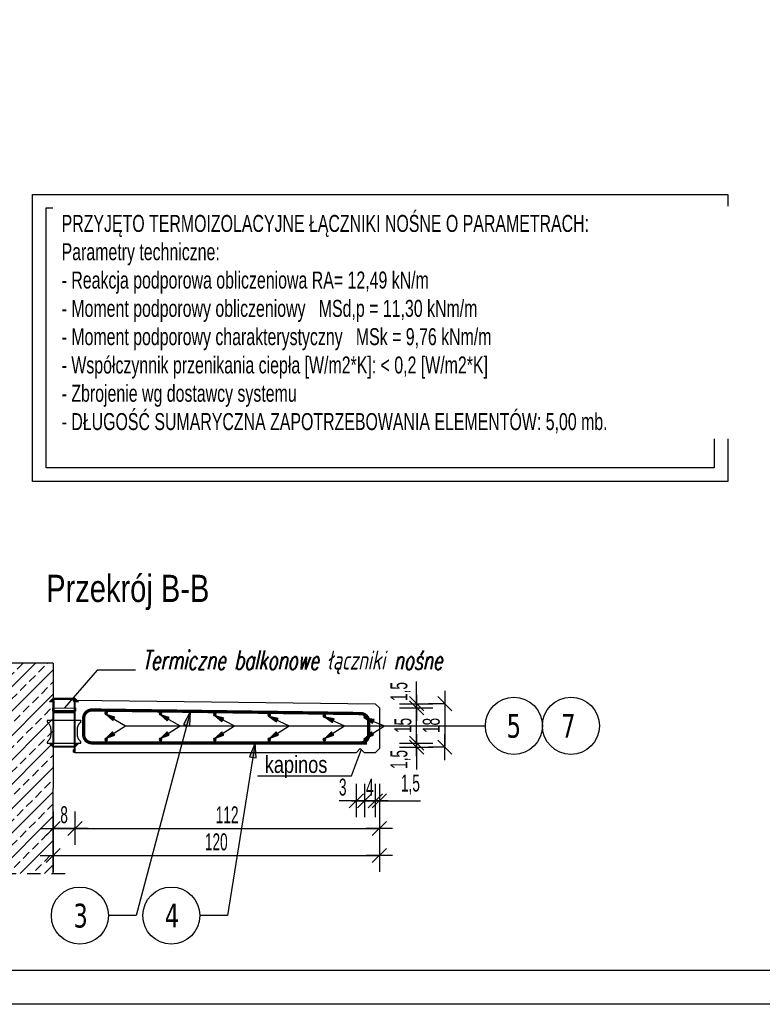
# Model space of a CAD drawing. Header units: millimetres. Extents: x 4862 to 12592, y -1539 to -726.
# Tile 37 of 40: x 12000 to 12274, y -1539 to -1176. Entities that reach past the tile are written whole.
import ezdxf
from ezdxf.enums import TextEntityAlignment as Align

# ---------------------------------------------------------------- set-up
doc = ezdxf.new("R2010")
doc.units = ezdxf.units.MM
doc.header["$LTSCALE"] = 25
doc.linetypes.add('MP', pattern=[0.36, 0.2, -0.16])
for name, color, linetype in [('BA_ram', 2, 'Continuous'), ('BA_txg', 3, 'Continuous'), ('BA_txs', 2, 'Continuous'), ('BA_wic', 1, 'Continuous'), ('BA_wis', 2, 'Continuous'), ('BA_wym', 1, 'Continuous'), ('BZ_odn', 1, 'Continuous'), ('BZ_opi2', 4, 'Continuous'), ('BZ_opi4', 53, 'Continuous'), ('BZ_P_prz', 4, 'Continuous'), ('BZ_P_wid', 3, 'Continuous'), ('BZ_pom', 6, 'Continuous'), ('BZ_txs', 2, 'Continuous'), ('BZ_wym', 1, 'Continuous'), ('K-CIENKIE', 8, 'Continuous'), ('K-ZARYS', 2, 'Continuous'), ('ZBROJA_NIEZLICZAC', 140, 'Continuous')]:
    doc.layers.add(name, color=color, linetype=linetype)
doc.styles.add('BIKTBG', font='tahoma.ttf', dxfattribs={"width": 0.85})
doc.styles.add('BIKTG', font='bikromsw.shx', dxfattribs={"width": 0.8})
doc.styles.add('BIKTS', font='bikromsw.shx', dxfattribs={"width": 0.8})
doc.styles.add('BIKWYM', font='bikromsw.shx', dxfattribs={"width": 0.6})
doc.styles.add('STYL_ZBROJA', font='romanszb.shx', dxfattribs={"width": 0.65, "oblique": 12})
doc.dimstyles.new('BA_KR_25_cm', dxfattribs={"dimscale": 0.25, "dimtxt": 25, "dimasz": 1.666667, "dimexe": 24, "dimexo": 0, "dimgap": 0, "dimtad": 0, "dimdec": 1, "dimrnd": 0.5, "dimzin": 9, "dimdsep": 46, "dimtxsty": 'BIKWYM', "dimblk": 'WYM-KR', "dimcen": 0, "dimdle": 20, "dimclrd": 256, "dimclre": 256, "dimclrt": 2, "dimadec": 0, "dimazin": 0, "dimtfac": 0.033333, "dimtdec": 1, "dimtmove": 0, "dimatfit": 3, "dimldrblk": 'WYM-KR', "dimfxl": 25, "dimfxlon": 1, "dimtvp": 0.8, "dimtolj": 1, "dimarcsym": 0})
doc.dimstyles.new('BA_ST_25_cm', dxfattribs={"dimscale": 0.25, "dimtxt": 25, "dimasz": 1.666667, "dimexe": 24, "dimexo": 0, "dimgap": 0, "dimtad": 0, "dimdec": 1, "dimrnd": 0.5, "dimdsep": 46, "dimtxsty": 'BIKWYM', "dimblk": 'WYM-ST', "dimcen": 0, "dimdle": 20, "dimclrd": 256, "dimclre": 256, "dimclrt": 7, "dimadec": 0, "dimazin": 0, "dimtfac": 0.033333, "dimtdec": 1, "dimtix": 1, "dimtmove": 2, "dimatfit": 3, "dimldrblk": 'WYM-ST', "dimfxl": 1, "dimtvp": 0.8, "dimtolj": 1, "dimtzin": 0, "dimarcsym": 0})
doc.dimstyles.new('BZ_ST_25_cm', dxfattribs={"dimscale": 0.25, "dimtxt": 25, "dimasz": 1.666667, "dimexe": 24, "dimexo": 0, "dimgap": 0, "dimtad": 0, "dimdec": 1, "dimrnd": 0.5, "dimdsep": 46, "dimtxsty": 'BIKWYM', "dimblk": 'WYM-ST', "dimcen": 0, "dimdle": 20, "dimclrd": 256, "dimclre": 256, "dimclrt": 7, "dimadec": 0, "dimazin": 0, "dimtfac": 0.033333, "dimtdec": 1, "dimtix": 1, "dimtmove": 2, "dimatfit": 3, "dimldrblk": 'WYM-ST', "dimfxl": 1, "dimtvp": 0.8, "dimtolj": 1, "dimtzin": 0, "dimarcsym": 0})

# ---------------------------------------------------------------- blocks, each defined once
blk = doc.blocks.new('WYM-KR')
at = {"linetype": 'ByBlock'}
blk.add_line((11.52, 0), (-11.52, 0), dxfattribs=at)
at = {"color": 7, "linetype": 'ByBlock'}
blk.add_line((6.24, 6.24), (-6.24, -6.24), dxfattribs=at)
blk = doc.blocks.new('*D133')
at = {"layer": 'BA_wym', "lineweight": -2}
for p, q in [((12131.31, -1458.34), (12131.31, -1469.67)), ((12132.81, -1457.42), (12132.81, -1469.67)), ((12130.89, -1463.67), (12130.48, -1463.67)), ((12131.31, -1463.67), (12132.81, -1463.67)), ((12133.23, -1463.67), (12147.9, -1463.67))]:
    blk.add_line(p, q, dxfattribs=at)
at = {"layer": 'Defpoints', "color": 0}
for p in [(12132.81, -1444.48), (12131.31, -1458.34), (12132.81, -1463.67)]:
    blk.add_point(p, dxfattribs=at)
at = {"layer": 'BA_wym', "lineweight": -2, "xscale": 0.4166666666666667, "yscale": 0.4166666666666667, "zscale": 0.4166666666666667}
blk.add_blockref('WYM-KR', (12131.31, -1463.67), dxfattribs=at)
at = {"layer": 'BA_wym', "lineweight": -2, "xscale": 0.4166666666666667, "yscale": 0.4166666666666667, "zscale": 0.4166666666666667, "rotation": 180}
blk.add_blockref('WYM-KR', (12132.81, -1463.67), dxfattribs=at)
at = {"layer": 'BA_wym', "color": 2, "insert": (12144.24, -1457.72), "char_height": 6.25, "attachment_point": 5, "style": 'BIKWYM'}
blk.add_mtext('\\A1;1,5', dxfattribs=at)
blk = doc.blocks.new('*D134')
at = {"layer": 'BA_wym', "lineweight": -2}
for p, q in [((12127.31, -1457.42), (12127.31, -1469.67)), ((12131.31, -1457.42), (12131.31, -1469.67)), ((12127.73, -1463.67), (12130.89, -1463.67))]:
    blk.add_line(p, q, dxfattribs=at)
at = {"layer": 'Defpoints', "color": 0}
for p in [(12131.31, -1445.97), (12127.31, -1455.7), (12131.31, -1463.67)]:
    blk.add_point(p, dxfattribs=at)
at = {"layer": 'BA_wym', "lineweight": -2, "xscale": 0.4166666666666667, "yscale": 0.4166666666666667, "zscale": 0.4166666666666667, "rotation": 180}
blk.add_blockref('WYM-KR', (12127.31, -1463.67), dxfattribs=at)
at = {"layer": 'BA_wym', "lineweight": -2, "xscale": 0.4166666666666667, "yscale": 0.4166666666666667, "zscale": 0.4166666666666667}
blk.add_blockref('WYM-KR', (12131.31, -1463.67), dxfattribs=at)
at = {"layer": 'BA_wym', "color": 2, "insert": (12129.31, -1458.67), "char_height": 6.25, "attachment_point": 5, "style": 'BIKWYM'}
blk.add_mtext('\\A1;4', dxfattribs=at)
blk = doc.blocks.new('*D135')
at = {"layer": 'BA_wym', "lineweight": -2}
for p, q in [((12124.33, -1457.42), (12124.33, -1469.67)), ((12127.31, -1457.42), (12127.31, -1469.67)), ((12123.92, -1463.67), (12118.08, -1463.67)), ((12124.33, -1463.67), (12127.31, -1463.67)), ((12127.73, -1463.67), (12128.14, -1463.67))]:
    blk.add_line(p, q, dxfattribs=at)
at = {"layer": 'Defpoints', "color": 0}
for p in [(12127.31, -1445.97), (12124.33, -1455.7), (12127.31, -1463.67)]:
    blk.add_point(p, dxfattribs=at)
at = {"layer": 'BA_wym', "lineweight": -2, "xscale": 0.4166666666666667, "yscale": 0.4166666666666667, "zscale": 0.4166666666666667}
blk.add_blockref('WYM-KR', (12124.33, -1463.67), dxfattribs=at)
at = {"layer": 'BA_wym', "lineweight": -2, "xscale": 0.4166666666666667, "yscale": 0.4166666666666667, "zscale": 0.4166666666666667, "rotation": 180}
blk.add_blockref('WYM-KR', (12127.31, -1463.67), dxfattribs=at)
at = {"layer": 'BA_wym', "color": 2, "insert": (12119.33, -1458.67), "char_height": 6.25, "attachment_point": 5, "style": 'BIKWYM'}
blk.add_mtext('\\A1;3', dxfattribs=at)
blk = doc.blocks.new('PRET3')
blk.add_hatch(color=0).paths.add_polyline_path([(0.5, 0, 1), (-0.5, 0, 1)])
at = {"color": 0}
blk.add_circle((0, 0), 0.5, dxfattribs=at)
blk = doc.blocks.new('2')
at = {"layer": 'BA_txs'}
for points in [[(414.82, 515.22), (413.47, 516.57), (405.47, 516.57), (404.12, 515.22), (405.47, 515.22), (405.47, 499.92), (404.12, 499.92), (405.47, 498.57), (413.47, 498.57), (414.82, 499.92), (413.47, 499.92), (413.47, 515.22), (414.82, 515.22)], [(414.2, 515.47), (413.35, 516.32), (405.6, 516.32), (404.75, 515.47), (405.67, 515.47), (405.67, 499.67), (404.75, 499.67), (405.6, 498.82), (413.35, 498.82), (414.2, 499.67), (413.27, 499.67), (413.27, 511.37), (405.67, 511.37)], [(414.2, 515.47), (413.27, 515.47), (413.27, 511.77), (405.67, 511.77)], [(405.67, 512.99), (405.47, 512.99), (405.47, 513.07), (405.27, 513.07), (405.27, 511.87), (405.47, 511.87), (405.47, 511.94), (413.47, 511.94), (413.47, 511.87), (413.67, 511.87), (413.67, 513.07), (413.47, 513.07), (413.47, 512.99), (413.27, 512.99), (405.47, 513.03)], [(405.47, 511.57), (413.47, 511.57)], [(403.29, 508.37), (415.65, 508.37), (415.65, 507.97), (415.64, 507.9), (415.61, 507.81), (415.59, 507.77), (415.57, 507.74), (415.54, 507.71), (415.52, 507.7), (415.53, 507.7), (415.42, 507.61), (415.42, 507.61), (415.37, 507.56), (415.32, 507.52), (415.27, 507.47), (415.18, 507.37), (415.14, 507.32), (415.09, 507.26), (414.97, 507.1), (414.97, 507.1), (414.93, 507.05), (414.97, 507.1), (414.82, 506.87), (414.76, 506.75), (414.67, 506.57), (414.59, 506.38), (414.53, 506.19), (414.51, 506.12), (414.47, 505.99), (414.44, 505.79), (414.42, 505.66), (414.41, 505.52), (414.4, 505.39), (414.4, 505.32), (414.4, 505.19), (414.4, 505.01), (414.4, 504.94), (414.4, 504.81), (414.4, 503.75), (414.4, 502.98), (414.43, 502.71), (414.46, 502.51), (414.49, 502.38), (414.5, 502.35), (414.5, 502.32), (414.51, 502.29), (414.52, 502.28), (414.57, 502.12), (414.61, 501.99), (414.64, 501.93), (414.67, 501.86), (414.76, 501.68), (414.93, 501.39), (415.01, 501.28), (415.14, 501.12), (415.27, 500.97), (415.37, 500.87), (415.47, 500.78), (415.6, 500.66), (415.62, 500.6), (415.65, 500.51), (415.65, 500.47), (415.65, 500.27), (415.65, 500.07), (403.29, 500.07), (403.29, 500.07), (403.29, 500.27), (403.29, 500.27), (403.29, 500.47), (403.3, 500.55), (403.33, 500.62), (403.36, 500.67), (403.41, 500.73), (403.47, 500.78), (403.52, 500.83), (403.67, 500.97), (403.85, 501.17), (403.97, 501.33), (404.05, 501.45), (404.12, 501.56), (404.19, 501.68), (404.25, 501.8), (404.33, 501.99), (404.42, 502.25), (404.5, 502.58), (404.51, 502.64), (404.52, 502.78), (404.54, 502.98), (404.54, 503.12), (404.54, 503.12), (404.54, 503.47), (404.54, 503.47), (404.54, 503.75), (404.54, 503.75), (404.54, 503.98), (404.54, 505.32), (404.54, 505.52), (404.52, 505.72), (404.5, 505.86), (404.45, 506.06), (404.42, 506.19), (404.4, 506.25), (404.35, 506.38), (404.3, 506.51), (404.31, 506.51), (404.28, 506.57), (404.22, 506.69), (404.19, 506.75), (404.15, 506.81), (404.05, 506.99), (404.01, 507.05), (403.93, 507.16), (403.85, 507.26), (403.76, 507.37), (403.72, 507.42), (403.62, 507.52), (403.47, 507.65), (403.4, 507.72), (403.34, 507.78), (403.31, 507.85), (403.29, 507.93), (403.29, 507.97), (403.29, 508.17), (403.29, 508.17), (403.29, 508.37), (403.29, 508.27), (403.29, 508.37)]]:
    blk.add_lwpolyline(points, dxfattribs=at)
blk = doc.blocks.new('bik_BlkOpPretU', base_point=(114298.79, 63495.37))
at = {"layer": 'BZ_opi2', "style": 'BIKTBG', "width": 0.8}
blk.add_attdef('NUMER', text='', height=26.25, dxfattribs=at).set_placement((114438.86, 63495.37), align=Align.MIDDLE_CENTER)
at = {"layer": 'BZ_opi4', "style": 'BIKTS', "width": 0.8}
for tag, p in [('SZTUK', (114308.17, 63502.87)), ('PRZEDR_FI', (114363.88, 63502.87)), ('PRZEKROJ', (114375.31, 63502.87)), ('UWAGA', (114313.79, 63469.12))]:
    blk.add_attdef(tag, p, '', height=18.75, dxfattribs=at)
at = {"layer": 'BZ_pom', "width": 0.8}
for tag, p, height, style in [('POZYCJA', (114407.36, 63532.87), 26.25, 'BIKTBG'), ('GATUNEK', (114451.86, 63532.87), 18.75, 'BIKTS'), ('METODA_L', (114498.79, 63495.37), 18.75, 'BIKTS')]:
    blk.add_attdef(tag, p, '', height=height, dxfattribs=dict(at, style=style))
at = {"layer": 'BZ_wym', "width": 0.8}
for tag, p, height, style, flags in [('PRZEDR_L', (114313.79, 63440.99), 18.75, 'BIKTS', 1), ('DLUGOSC', (114313.79, 63412.87), 18.75, 'BIKTS', 1), ('TYP_PRETA', (114313.79, 63384.74), 18.75, 'BIKTS', 3), ('PRZEDR_NR', (114313.79, 63356.62), 26.25, 'BIKTBG', 1), ('PRZEDR_SZT', (114313.79, 63328.49), 18.75, 'BIKTS', 1), ('EURO_KOD', (114313.79, 63300.37), 18.75, 'BIKTS', 3), ('EURO_KOD_SEGMENTY', (114354.51, 63300.37), 18.75, 'BIKTS', 3), ('HAK_1', (114313.79, 63272.24), 18.75, 'BIKTS', 3), ('HAK_2', (114313.79, 63244.12), 18.75, 'BIKTS', 3), ('ID', (114313.79, 63215.99), 18.75, 'BIKTS', 3), ('ID_C', (114313.79, 63187.87), 18.75, 'BIKTS', 3), ('b_atr_0', (114313.79, 63159.74), 18.75, 'BIKTS', 3)]:
    blk.add_attdef(tag, p, '', height=height, dxfattribs=dict(at, style=style, flags=flags))
blk = doc.blocks.new('WYM-ST')
blk.add_hatch(color=256).paths.add_polyline_path([(-13, 2.88), (0, 0), (-13, -2.88)])
blk.add_lwpolyline([(0, 0), (-13, 2.88), (-13, -2.88), (0, 0)])
blk = doc.blocks.new('*D136')
at = {"layer": 'BA_wym', "lineweight": -2}
for p, q in [((12146.52, -1442.06), (12146.52, -1441.64)), ((12140.27, -1442.48), (12152.52, -1442.48)), ((12140.27, -1443.97), (12152.52, -1443.97)), ((12146.52, -1442.48), (12146.52, -1443.97)), ((12146.52, -1444.38), (12146.52, -1452.12))]:
    blk.add_line(p, q, dxfattribs=at)
at = {"layer": 'Defpoints', "color": 0}
for p in [(12136.52, -1442.48), (12136.52, -1443.97), (12146.52, -1443.97)]:
    blk.add_point(p, dxfattribs=at)
at = {"layer": 'BA_wym', "lineweight": -2, "xscale": 0.4166666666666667, "yscale": 0.4166666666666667, "zscale": 0.4166666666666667}
for p, rotation in [((12146.52, -1442.48), 270), ((12146.52, -1443.97), 90)]:
    blk.add_blockref('WYM-KR', p, dxfattribs=dict(at, rotation=rotation))
at = {"layer": 'BA_wym', "color": 2, "insert": (12140.57, -1448.46), "char_height": 6.25, "attachment_point": 5, "rotation": 90, "style": 'BIKWYM'}
blk.add_mtext('\\A1;1,5', dxfattribs=at)
blk = doc.blocks.new('*D137')
at = {"layer": 'BA_wym', "lineweight": -2}
for p, q in [((12146.52, -1427.53), (12146.52, -1419.79)), ((12140.27, -1427.95), (12152.52, -1427.95)), ((12140.27, -1429.45), (12152.52, -1429.45)), ((12146.52, -1429.45), (12146.52, -1427.95)), ((12146.52, -1429.86), (12146.52, -1430.28))]:
    blk.add_line(p, q, dxfattribs=at)
at = {"layer": 'Defpoints', "color": 0}
for p in [(12136.52, -1427.95), (12136.52, -1429.45), (12146.52, -1427.95)]:
    blk.add_point(p, dxfattribs=at)
at = {"layer": 'BA_wym', "lineweight": -2, "xscale": 0.4166666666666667, "yscale": 0.4166666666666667, "zscale": 0.4166666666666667}
for p, rotation in [((12146.52, -1427.95), 270), ((12146.52, -1429.45), 90)]:
    blk.add_blockref('WYM-KR', p, dxfattribs=dict(at, rotation=rotation))
at = {"layer": 'BA_wym', "color": 2, "insert": (12140.57, -1423.45), "char_height": 6.25, "attachment_point": 5, "rotation": 90, "style": 'BIKWYM'}
blk.add_mtext('\\A1;1,5', dxfattribs=at)
blk = doc.blocks.new('*D138')
at = {"layer": 'BA_wym', "lineweight": -2}
for p, q in [((12140.27, -1429.45), (12152.52, -1429.45)), ((12146.52, -1442.06), (12146.52, -1429.86)), ((12140.27, -1442.48), (12152.52, -1442.48))]:
    blk.add_line(p, q, dxfattribs=at)
at = {"layer": 'Defpoints', "color": 0}
for p in [(12136.52, -1429.45), (12146.52, -1429.45), (12136.52, -1442.48)]:
    blk.add_point(p, dxfattribs=at)
at = {"layer": 'BA_wym', "lineweight": -2, "xscale": 0.4166666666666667, "yscale": 0.4166666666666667, "zscale": 0.4166666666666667}
for p, rotation in [((12146.52, -1429.45), 90), ((12146.52, -1442.48), 270)]:
    blk.add_blockref('WYM-KR', p, dxfattribs=dict(at, rotation=rotation))
at = {"layer": 'BA_wym', "color": 2, "insert": (12141.52, -1435.96), "char_height": 6.25, "attachment_point": 5, "rotation": 90, "style": 'BIKWYM'}
blk.add_mtext('\\A1;15', dxfattribs=at)
blk = doc.blocks.new('*D139')
at = {"layer": 'BA_wym', "lineweight": -2}
for p, q in [((12156.94, -1427.95), (12150.94, -1427.95)), ((12156.94, -1428.36), (12156.94, -1443.55)), ((12156.94, -1443.97), (12150.94, -1443.97))]:
    blk.add_line(p, q, dxfattribs=at)
at = {"layer": 'Defpoints', "color": 0}
for p in [(12156.94, -1427.95), (12156.94, -1443.97), (12156.94, -1443.97)]:
    blk.add_point(p, dxfattribs=at)
at = {"layer": 'BA_wym', "lineweight": -2, "xscale": 0.4166666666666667, "yscale": 0.4166666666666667, "zscale": 0.4166666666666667}
for p, rotation in [((12156.94, -1427.95), 90), ((12156.94, -1443.97), 270)]:
    blk.add_blockref('WYM-KR', p, dxfattribs=dict(at, rotation=rotation))
at = {"layer": 'BA_wym', "color": 2, "insert": (12151.94, -1435.96), "char_height": 6.25, "attachment_point": 5, "rotation": 90, "style": 'BIKWYM'}
blk.add_mtext('\\A1;18', dxfattribs=at)
blk = doc.blocks.new('*D140')
at = {"layer": 'BA_wym', "lineweight": -2}
for p, q in [((12012.81, -1477.58), (12012.81, -1489.83)), ((12132.81, -1477.58), (12132.81, -1489.83)), ((12013.23, -1483.83), (12132.39, -1483.83))]:
    blk.add_line(p, q, dxfattribs=at)
at = {"layer": 'Defpoints', "color": 0}
for p in [(12012.81, -1473.84), (12132.81, -1473.83), (12132.81, -1483.83)]:
    blk.add_point(p, dxfattribs=at)
at = {"layer": 'BA_wym', "lineweight": -2, "xscale": 0.4166666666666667, "yscale": 0.4166666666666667, "zscale": 0.4166666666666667, "rotation": 180}
blk.add_blockref('WYM-KR', (12012.81, -1483.83), dxfattribs=at)
at = {"layer": 'BA_wym', "lineweight": -2, "xscale": 0.4166666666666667, "yscale": 0.4166666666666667, "zscale": 0.4166666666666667}
blk.add_blockref('WYM-KR', (12132.81, -1483.83), dxfattribs=at)
at = {"layer": 'BA_wym', "color": 2, "insert": (12072.81, -1478.83), "char_height": 6.25, "attachment_point": 5, "style": 'BIKWYM'}
blk.add_mtext('\\A1;120', dxfattribs=at)
blk = doc.blocks.new('*D141')
at = {"layer": 'BA_wym', "lineweight": -2}
for p, q in [((12012.81, -1467.59), (12012.81, -1479.84)), ((12020.81, -1467.59), (12020.81, -1479.84)), ((12020.39, -1473.84), (12013.23, -1473.84))]:
    blk.add_line(p, q, dxfattribs=at)
at = {"layer": 'Defpoints', "color": 0}
for p in [(12012.81, -1462.18), (12020.81, -1463.84), (12012.81, -1473.84)]:
    blk.add_point(p, dxfattribs=at)
at = {"layer": 'BA_wym', "lineweight": -2, "xscale": 0.4166666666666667, "yscale": 0.4166666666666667, "zscale": 0.4166666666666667, "rotation": 180}
blk.add_blockref('WYM-KR', (12012.81, -1473.84), dxfattribs=at)
at = {"layer": 'BA_wym', "lineweight": -2, "xscale": 0.4166666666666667, "yscale": 0.4166666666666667, "zscale": 0.4166666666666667}
blk.add_blockref('WYM-KR', (12020.81, -1473.84), dxfattribs=at)
at = {"layer": 'BA_wym', "color": 2, "insert": (12016.81, -1468.84), "char_height": 6.25, "attachment_point": 5, "style": 'BIKWYM'}
blk.add_mtext('\\A1;8', dxfattribs=at)
blk = doc.blocks.new('*D142')
at = {"layer": 'BA_wym', "lineweight": -2}
for p, q in [((12020.81, -1467.59), (12020.81, -1479.84)), ((12132.81, -1467.59), (12132.81, -1479.84)), ((12021.23, -1473.84), (12132.39, -1473.84))]:
    blk.add_line(p, q, dxfattribs=at)
at = {"layer": 'Defpoints', "color": 0}
for p in [(12020.81, -1463.84), (12132.81, -1463.84), (12132.81, -1473.84)]:
    blk.add_point(p, dxfattribs=at)
at = {"layer": 'BA_wym', "lineweight": -2, "xscale": 0.4166666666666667, "yscale": 0.4166666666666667, "zscale": 0.4166666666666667, "rotation": 180}
blk.add_blockref('WYM-KR', (12020.81, -1473.84), dxfattribs=at)
at = {"layer": 'BA_wym', "lineweight": -2, "xscale": 0.4166666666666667, "yscale": 0.4166666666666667, "zscale": 0.4166666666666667}
blk.add_blockref('WYM-KR', (12132.81, -1473.84), dxfattribs=at)
at = {"layer": 'BA_wym', "color": 2, "insert": (12076.81, -1468.84), "char_height": 6.25, "attachment_point": 5, "style": 'BIKWYM'}
blk.add_mtext('\\A1;112', dxfattribs=at)

msp = doc.modelspace()

# ---------------------------------------------------------------- hatches: boundary and pattern name
at = {"layer": 'BA_wic'}
h = msp.add_hatch(dxfattribs=at)
h.set_pattern_fill('ANSI33', color=256)
h.set_pattern_definition([(45, (11138.533, -2532.195), (-4.490128, 4.490128), []), (45, (11143.0233, -2532.195), (-4.490128, 4.490128), [3.175, -1.5875])])
h.paths.add_polyline_path([(12012.81, -1432.58), (12012.81, -1434.17), (12012.81, -1441.59), (12012.81, -1490.45), (11936.81, -1490.45), (11936.81, -1432.97), (11936.81, -1412.97), (12012.81, -1412.97)])
h.paths.add_polyline_path([(11992.05, -1438.42), (11996.41, -1435.29), (11993.92, -1436.44)], flags=16)

# ---------------------------------------------------------------- linework, layer by layer
for points in [[(12012.81, -1412.97), (11936.81, -1412.97)], [(12012.81, -1412.97), (12012.81, -1458.97)], [(12087.98, -1454.53), (12122.51, -1454.53), (12126.28, -1444.71)], [(12012.81, -1490.45), (12012.81, -1458.97)]]:
    msp.add_lwpolyline(points, dxfattribs=at)
at = {"layer": 'BA_wic', "linetype": 'MP'}
msp.add_lwpolyline([(11931.17, -1490.45), (12017.82, -1490.45)], dxfattribs=at)
at = {"layer": 'BA_wis', "color": 1}
for points in [[(12005.23, -1240.51), (12261, -1240.51), (12261, -1346.13), (12005.23, -1346.13)], [(12010.2, -1245.48), (12256.03, -1245.48), (12256.03, -1341.16), (12010.2, -1341.16)]]:
    msp.add_lwpolyline(points, close=True, dxfattribs=at)
at = {"layer": 'BZ_odn', "color": 252}
for centre in [(12182.31, -1436.08), (12203.31, -1436.08), (12022.62, -1505.94), (12056.26, -1505.94)]:
    msp.add_circle(centre, 10.5, dxfattribs=at)
at = {"layer": 'BZ_P_wid', "const_width": 1.2}
msp.add_lwpolyline([(12030.61, -1442.37), (12027.01, -1442.37, -0.408964), (12024.01, -1439.37), (12024.01, -1433.27, -0.415602), (12027.01, -1430.26), (12125.91, -1431.57, -0.414214), (12128.91, -1434.57), (12128.91, -1439.37, -0.414214), (12125.91, -1442.37), (12073.87, -1442.37)], format="xyb", dxfattribs=at)
msp.add_lwpolyline([(12128.28, -1442.37), (12027.01, -1442.37)], dxfattribs=at)
at = {"layer": 'K-CIENKIE'}
for points in [[(12020.35, -1426.72), (12020.46, -1426.72), (12020.5, -1426.32), (12020.47, -1426.24), (12020.51, -1426.17), (12020.71, -1426.17), (12020.71, -1426.07, 0.414214), (12020.61, -1425.97), (12015.61, -1425.97), (12012.91, -1425.97, 0.414214), (12012.81, -1426.07), (12012.81, -1426.17), (12013.01, -1426.17), (12013.05, -1426.24), (12013.02, -1426.32), (12013.06, -1426.72), (12013.16, -1426.72), (12013.23, -1426.17), (12015.61, -1426.17), (12020.28, -1426.17)], [(12020.51, -1427.09), (12020.51, -1434.97), (12020.51, -1444.85), (12020.37, -1444.85, 0.355902), (12020.19, -1445.01), (12020.14, -1445.54), (12020.14, -1445.56, -0.065916), (12020.1, -1445.77), (12020.25, -1445.77, 0.074353), (12020.31, -1445.55), (12020.36, -1444.99), (12020.53, -1444.99), (12020.53, -1445.54), (12020.48, -1445.67), (12020.52, -1445.77), (12020.71, -1445.77), (12020.71, -1434.97), (12020.71, -1426.17), (12020.52, -1426.17), (12020.48, -1426.26), (12020.53, -1426.39), (12020.53, -1426.94), (12020.36, -1426.94), (12020.31, -1426.38, 0.074353), (12020.25, -1426.17), (12020.1, -1426.17, -0.065916), (12020.14, -1426.37), (12020.14, -1426.39), (12020.19, -1426.93, 0.355902), (12020.37, -1427.09)]]:
    msp.add_lwpolyline(points, format="xyb", close=True, dxfattribs=at)
at = {"layer": 'K-ZARYS'}
for points in [[(12020.81, -1426.59), (12131.31, -1427.95), (12132.81, -1429.45), (12132.81, -1444.48), (12131.31, -1445.97), (12127.31, -1445.97), (12125.81, -1444.47), (12124.33, -1445.97), (12020.81, -1445.97)], [(12020.81, -1426.59), (12020.81, -1445.97)]]:
    msp.add_lwpolyline(points, dxfattribs=at)
at = {"layer": 'ZBROJA_NIEZLICZAC'}
msp.add_lwpolyline([(12154.18, -1415.64), (12028.93, -1415.64), (12016.91, -1429.52)], dxfattribs=at)

# ---------------------------------------------------------------- block references
ref = msp.add_blockref('bik_BlkOpPretU', (12234.48, -1436.08))
ref.add_attrib('NUMER', '5', dxfattribs={"layer": 'BZ_opi2', "height": 8.75, "style": 'BIKTBG', "width": 0.8}).set_placement((12182.31, -1436.08), align=Align.MIDDLE_CENTER)
ref = msp.add_blockref('bik_BlkOpPretU', (12252.48, -1436.08))
ref.add_attrib('NUMER', '7', dxfattribs={"layer": 'BZ_opi2', "height": 8.75, "style": 'BIKTBG', "width": 0.8}).set_placement((12202.37, -1436.08), align=Align.MIDDLE_CENTER)
ref = msp.add_blockref('bik_BlkOpPretU', (11985.72, -1505.94))
ref.add_attrib('NUMER', '3', dxfattribs={"layer": 'BZ_opi2', "height": 8.75, "style": 'BIKTBG', "width": 0.8}).set_placement((12022.89, -1505.94), align=Align.MIDDLE_CENTER)
ref = msp.add_blockref('bik_BlkOpPretU', (12019.37, -1505.94))
ref.add_attrib('NUMER', '4', dxfattribs={"layer": 'BZ_opi2', "height": 8.75, "style": 'BIKTBG', "width": 0.8}).set_placement((12056.53, -1505.94), align=Align.MIDDLE_CENTER)
at = {"layer": 'BA_txs', "xscale": -1}
msp.add_blockref('2', (12426.28, -1942.53), dxfattribs=at)
at = {"layer": 'BZ_P_prz', "xscale": -1}
for p in [(12032.28, -1431.39), (12052.28, -1431.57), (12072.28, -1431.88), (12092.28, -1432.12), (12112.57, -1432.48), (12127.57, -1432.78), (12032.28, -1441.16), (12052.28, -1441.16), (12072.28, -1441.16), (12092.28, -1441.16), (12112.57, -1441.16), (12127.57, -1441.16)]:
    msp.add_blockref('PRET3', p, dxfattribs=at)

# ---------------------------------------------------------------- texts
at = {"layer": 'BA_txg', "style": 'BIKTG', "width": 0.8}
msp.add_text('Przekrój B-B', height=10, dxfattribs=at).set_placement((12040.24, -1385.49), align=Align.MIDDLE_CENTER)
at = {"layer": 'BZ_txs', "insert": (12090.64, -1447.18), "char_height": 6.25, "width": 209.1355, "attachment_point": 1, "style": 'BIKTS'}
msp.add_mtext('kapinos', dxfattribs=at)

# ---------------------------------------------------------------- dimensions: what is measured, and where the dimension line sits
at = {"layer": 'BA_wym'}
for base, p1, p2, angle, text, override, picture, middle in [((12156.94, -1443.97), (12156.94, -1427.95), (12156.94, -1443.97), 90, '18', {"dimtxsty": 'BIKWYM', "dimblk": 'WYM-KR', "dimatfit": 1}, '*D139', (12151.94, -1435.96)), ((12146.52, -1429.45), (12136.52, -1442.48), (12136.52, -1429.45), 90, '15', {"dimtxsty": 'BIKWYM', "dimblk": 'WYM-KR', "dimatfit": 1}, '*D138', (12141.52, -1435.96)), ((12146.52, -1443.97), (12136.52, -1442.48), (12136.52, -1443.97), 90, '1,5', {"dimblk": 'WYM-KR', "dimatfit": 1}, '*D136', (12140.57, -1448.46)), ((12131.31, -1463.67), (12127.31, -1455.7), (12131.31, -1445.97), 180, '4', {"dimblk": 'WYM-KR', "dimatfit": 1}, '*D134', (12129.31, -1458.67))]:
    dim = msp.add_linear_dim(base=base, p1=p1, p2=p2, angle=angle, text=text, dimstyle='BA_KR_25_cm', override=override, dxfattribs=at)
    dim.commit()
    dim.dimension.update_dxf_attribs({"geometry": picture, "text_midpoint": middle})
for base, p1, p2, text, picture, middle in [((12127.31, -1463.67), (12124.33, -1455.7), (12127.31, -1445.97), '3', '*D135', (12119.33, -1463.67)), ((12132.81, -1463.67), (12131.31, -1458.34), (12132.81, -1444.48), '1,5', '*D133', (12144.24, -1463.67))]:
    dim = msp.add_linear_dim(base=base, p1=p1, p2=p2, angle=180, text=text, dimstyle='BA_KR_25_cm', override={"dimblk": 'WYM-KR', "dimatfit": 1}, dxfattribs=at)
    dim.commit()
    dim.dimension.update_dxf_attribs({"geometry": picture, "text_midpoint": middle, "dimtype": 160})
for base, p1, p2, picture, middle in [((12012.81, -1473.84), (12020.81, -1463.84), (12012.81, -1462.18), '*D141', (12016.81, -1468.84)), ((12132.81, -1473.84), (12020.81, -1463.84), (12132.81, -1463.84), '*D142', (12076.81, -1468.84)), ((12132.81, -1483.83), (12012.81, -1473.84), (12132.81, -1473.83), '*D140', (12072.81, -1478.83))]:
    dim = msp.add_linear_dim(base=base, p1=p1, p2=p2, dimstyle='BA_KR_25_cm', override={"dimatfit": 1}, dxfattribs=at)
    dim.commit()
    dim.dimension.update_dxf_attribs({"geometry": picture, "text_midpoint": middle})

# ---------------------------------------------------------------- leaders
at = {"layer": 'BZ_odn', "color": 252}
for points, dimstyle, override in [([(12063.27, -1430.64), (12043.29, -1505.94), (12033.12, -1505.94)], 'BA_ST_25_cm', {"dimclrd": 252}), ([(12032.34, -1431.89), (12039.43, -1436.08), (12053.06, -1436.08)], 'BZ_ST_25_cm', {"dimasz": 1, "dimclrd": 252}), ([(12052.31, -1432.07), (12059.48, -1436.08), (12073.11, -1436.08)], 'BZ_ST_25_cm', {"dimasz": 1, "dimclrd": 252}), ([(12072.34, -1432.38), (12079.55, -1436.08), (12093.18, -1436.08)], 'BZ_ST_25_cm', {"dimasz": 1, "dimclrd": 252}), ([(12092.28, -1432.62), (12099.63, -1436.08), (12118.26, -1436.08)], 'BZ_ST_25_cm', {"dimasz": 1, "dimclrd": 252}), ([(12112.89, -1432.87), (12119.98, -1436.08), (12133.61, -1436.08)], 'BZ_ST_25_cm', {"dimasz": 1, "dimclrd": 252}), ([(12127.57, -1433.28), (12134.66, -1436.08), (12171.81, -1436.08)], 'BZ_ST_25_cm', {"dimasz": 1, "dimclrd": 252}), ([(12032.34, -1440.66), (12039.43, -1436.08), (12165.06, -1436.08)], 'BZ_ST_25_cm', {"dimasz": 1, "dimclrd": 252}), ([(12052.39, -1440.66), (12059.48, -1436.08), (12073.11, -1436.08)], 'BZ_ST_25_cm', {"dimasz": 1, "dimclrd": 252}), ([(12072.46, -1440.66), (12079.55, -1436.08), (12093.18, -1436.08)], 'BZ_ST_25_cm', {"dimasz": 1, "dimclrd": 252}), ([(12092.54, -1440.66), (12099.63, -1436.08), (12118.26, -1436.08)], 'BZ_ST_25_cm', {"dimasz": 1, "dimclrd": 252}), ([(12112.89, -1440.66), (12119.98, -1436.08), (12133.61, -1436.08)], 'BZ_ST_25_cm', {"dimasz": 1, "dimclrd": 252}), ([(12127.57, -1440.66), (12134.66, -1436.08), (12148.29, -1436.08)], 'BZ_ST_25_cm', {"dimasz": 1, "dimclrd": 252}), ([(12087.13, -1442.37), (12076.93, -1505.94), (12066.76, -1505.94)], 'BA_ST_25_cm', {"dimclrd": 252})]:
    msp.add_leader(points, dimstyle=dimstyle, override=override, dxfattribs=at)

# ---------------------------------------------------------------- next in the draw order: texts
at = {"layer": 'ZBROJA_NIEZLICZAC', "insert": (12155.99, -1417.12), "char_height": 5, "attachment_point": 9, "style": 'STYL_ZBROJA', "bg_fill": 2}
msp.add_mtext('{\\H1.4x;\\C101;Termiczne balkonowe łączniki nośne}', dxfattribs=at)

# ---------------------------------------------------------------- next in the draw order: linework, layer by layer
at = {"layer": 'BA_ram', "color": 1}
msp.add_lwpolyline([(11342.22, -1538.59), (11342.22, -796.09), (12592.22, -796.09), (12592.22, -1538.59)], close=True, dxfattribs=at)
at = {"layer": 'BA_ram'}
msp.add_lwpolyline([(11392.22, -1526.09), (11392.22, -808.59), (12579.72, -808.59), (12579.72, -1526.09)], close=True, dxfattribs=at)

# ---------------------------------------------------------------- next in the draw order: dimensions: what is measured, and where the dimension line sits
at = {"layer": 'BA_wym'}
dim = msp.add_linear_dim(base=(12146.52, -1427.95), p1=(12136.52, -1429.45), p2=(12136.52, -1427.95), angle=90, text='1,5', dimstyle='BA_KR_25_cm', override={"dimblk": 'WYM-KR', "dimatfit": 1}, dxfattribs=at)
dim.commit()
dim.dimension.update_dxf_attribs({"geometry": '*D137', "text_midpoint": (12140.57, -1423.45)})

# ---------------------------------------------------------------- next in the draw order: texts
at = {"layer": 'BA_txs', "insert": (12015.9, -1248.04), "char_height": 6.25, "width": 308.2506, "attachment_point": 1, "style": 'BIKTS', "bg_fill": 2}
msp.add_mtext('{\\Fbikromsw.shx|c1;\\W0.7;\\C3;PRZYJĘTO TERMOIZOLACYJNE \\Fbikromsw.shx|c238;ŁĄCZNIKI NOŚNE\\Fbikromsw.shx|c1; O PARAMETRACH:\\PParametry techniczne:\\P- Reakcja podporowa obliczeniowa RA= 12,49 kN/m\\P\\pxsm1,ql;- \\Fbikromsw.shx|c238;Moment podporowy obliczeniowy   MSd,p = 11,30 kNm/m\\P\\pq*;\\Fbikromsw.shx|c1;- \\Fbikromsw.shx|c238;Moment podporowy charakterystyczny   MSk = 9,76 kNm/m\\P\\Fbikromsw.shx|c1;- Współczynnik przenikania ciepła [W/m2*K]: < 0,2 [W/m2*K]\\P- Zbrojenie wg dostawcy systemu\\P- DŁUGOŚĆ SUMARYCZNA ZAPOTRZEBOWANIA ELEMENTÓW: 5,00 mb. }', dxfattribs=at)

doc.saveas('drawing.dxf')
